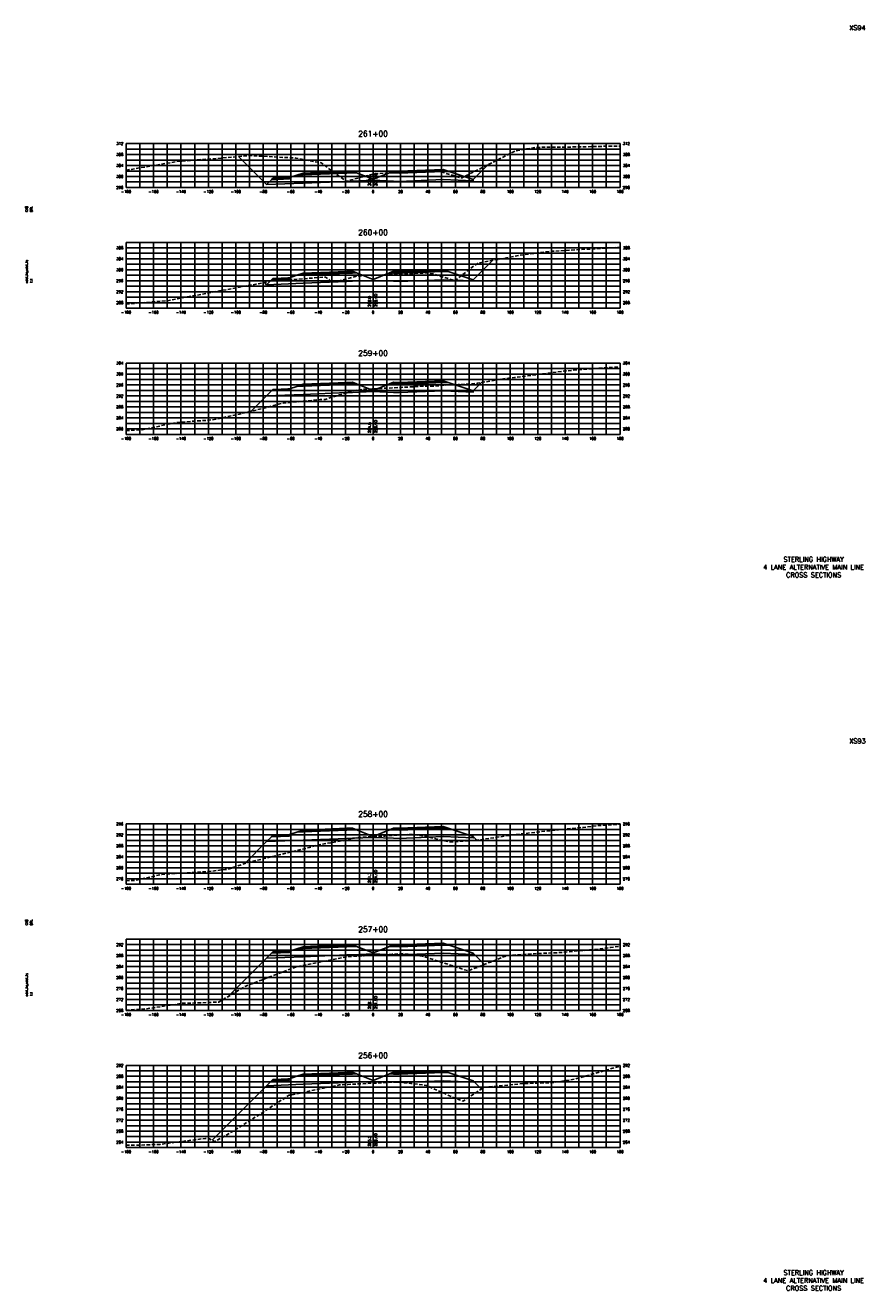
# Model space of a CAD drawing. Extents: x 37 to 9410, y 16 to 8218.
# Tile 51 of 110: x 3687 to 4298, y 6256 to 7178. Entities that reach past the tile are written whole.
import ezdxf
from ezdxf.enums import TextEntityAlignment as Align

# ---------------------------------------------------------------- set-up
doc = ezdxf.new("R2010")
doc.units = 0
doc.header["$LTSCALE"] = 20
doc.header["$MEASUREMENT"] = 0
doc.linetypes.add('HIDDEN_050%', pattern=[0.1875, 0.125, -0.0625])
for name, color, linetype in [('S-AT-TXT175', 6, 'Continuous'), ('S-AT-TXT80', 1, 'Continuous'), ('XDATUM', 3, 'Continuous'), ('XEG', 1, 'HIDDEN_050%'), ('XFG', 2, 'Continuous'), ('XGRID', 251, 'Continuous'), ('XGRIDT', 2, 'Continuous'), ('XREF-BORDER', 7, 'Continuous')]:
    doc.layers.add(name, color=color, linetype=linetype)
doc.styles.add('L100', font='simplex.shx', dxfattribs={"height": 2})
doc.styles.add('L175', font='ROMANSM.shx', dxfattribs={"height": 3.5})
doc.styles.add('L80', font='ROMANSM.shx', dxfattribs={"height": 1.6})

# ---------------------------------------------------------------- blocks, each defined once
blk = doc.blocks.new('03025_00_att1')
at = {"layer": 'S-AT-TXT175', "style": 'L175'}
for tag, p in [('NUM', (32.402, 20.822)), ('LINE1', (30.64, 1.444)), ('LINE2', (30.64, 1.161)), ('LINE3', (30.64, 0.877))]:
    blk.add_attdef(tag, text='', height=0.175, dxfattribs=at).set_placement(p, align=Align.CENTER)
at = {"layer": 'S-AT-TXT80', "style": 'L80'}
for tag, p in [('DESIGNED', (2.094, 14.201)), ('CHECKED', (2.265, 14.201)), ('DRAFTED', (2.436, 14.201)), ('PCTB', (2.094, 11.605)), ('PSCALE', (2.265, 11.605)), ('PVIEW', (2.436, 11.605))]:
    blk.add_attdef(tag, p, '', height=0.08, rotation=90, dxfattribs=at)

msp = doc.modelspace()

# ---------------------------------------------------------------- linework, layer by layer
at = {"layer": 'XDATUM', "flags": 128}
for points in [[(3841.97, 7082.55), (3862.41, 7062.11), (3889, 7063.17), (3921, 7064.45), (3925, 7064.61), (3940, 7065.21), (3955, 7064.61), (3959, 7064.45), (3991, 7065.73), (4013, 7064.85), (4013, 7065.74), (4023.92, 7076.66)], [(3860.82, 6990.7), (3862.41, 6989.11), (3889, 6990.17), (3921, 6991.45), (3925, 6991.61), (3940, 6992.21), (3955, 6991.61), (3959, 6991.45), (3991, 6992.73), (4013, 6991.85), (4013, 6992.74), (4027.08, 7006.82)], [(3851.13, 6896.83), (3862.41, 6908.11), (3889, 6909.17), (3921, 6910.45), (3925, 6910.61), (3940, 6911.21), (3955, 6910.61), (3959, 6910.45), (3991, 6911.73), (4013, 6910.85), (4013, 6911.74), (4018.98, 6917.72)], [(3846.28, 6566.98), (3862.41, 6583.11), (3889, 6584.17), (3921, 6585.45), (3925, 6585.61), (3940, 6586.21), (3955, 6585.61), (3959, 6585.45), (3991, 6586.73), (4013, 6585.85), (4013, 6586.74), (4015.55, 6584.19)], [(3834.63, 6470.33), (3862.41, 6498.11), (3889, 6499.17), (3921, 6500.45), (3925, 6500.61), (3940, 6501.21), (3955, 6500.61), (3959, 6500.45), (3991, 6501.73), (4013, 6500.85), (4013, 6501.74), (4021.19, 6493.55)], [(3822.7, 6365.4), (3862.41, 6405.11), (3889, 6406.17), (3921, 6407.45), (3925, 6407.61), (3940, 6408.21), (3955, 6407.61), (3959, 6407.45), (3991, 6408.73), (4013, 6407.85), (4013, 6408.74), (4019.03, 6402.71)]]:
    msp.add_lwpolyline(points, dxfattribs=at)
at = {"layer": 'XEG', "flags": 128}
for points in [[(3760, 7072.59), (3798.24, 7079.08), (3826.61, 7081.18), (3850.18, 7083.28), (3883.63, 7081.45), (3902.13, 7077.97), (3919.95, 7064.83), (3920.15, 7064.45), (3920.83, 7064.65), (3939.03, 7069.5), (3940, 7069.64), (3942.92, 7070.05), (3943.26, 7070.1), (3961.89, 7071.11), (3963.8, 7071.19), (3965.7, 7071.28), (3982.91, 7072.03), (3988.28, 7071.65), (3988.84, 7071.6), (3990.33, 7071.13), (4000.42, 7068.07), (4004.48, 7066.83), (4006.22, 7067.83), (4009.27, 7069.3), (4043.72, 7086.61), (4057.96, 7089.21), (4092.29, 7089.58), (4109.91, 7090.07), (4120, 7090.18)], [(3760, 6974.99), (3791.05, 6977.55), (3810.12, 6981.25), (3854.49, 6989.49), (3861.8, 6990.89), (3864.94, 6991.82), (3872.81, 6992.18), (3905.4, 6994.7), (3909.85, 6991.16), (3911.54, 6991.15), (3914.37, 6991.61), (3928.28, 6995.5), (3934.29, 6995.83), (3936.43, 6995.96), (3938.74, 6995.93), (3940, 6995.98), (3951.26, 6996.42), (3958.61, 6996.78), (3964.2, 6997.06), (3978.63, 6997.73), (3981.84, 6997.14), (3983.54, 6997.02), (3988.55, 6995.37), (3998.72, 6992.37), (3999.71, 6992.07), (4002.35, 6994.14), (4013.11, 7002.59), (4016.85, 7004.92), (4049.66, 7011.01), (4068.53, 7013.4), (4112.48, 7015.97), (4120, 7016.41)], [(3760, 6882.83), (3771.66, 6883.28), (3796.92, 6888.73), (3823.09, 6890.58), (3845.18, 6895.35), (3862.58, 6899.68), (3871.2, 6902.1), (3874.52, 6902.78), (3901.37, 6905.39), (3905.19, 6905.54), (3923.38, 6911.16), (3925.31, 6911.75), (3932.99, 6912.83), (3933.41, 6912.89), (3934.98, 6912.96), (3940, 6913.22), (3953.85, 6913.91), (3960.65, 6914.23), (3975.44, 6915.1), (3983.09, 6915.1), (3995.41, 6916.1), (3998.61, 6916.02), (4001.96, 6916.25), (4015.62, 6917.18), (4016.2, 6917.21), (4031.73, 6920.08), (4040.67, 6921.18), (4043.04, 6921.46), (4080.26, 6926.21), (4094.07, 6927.51), (4120, 6929.2)], [(3760, 6554.57), (3766.72, 6554.88), (3785.97, 6559.15), (3819.17, 6561.2), (3832.1, 6562.73), (3834.12, 6562.86), (3848.78, 6567.83), (3893.56, 6578.81), (3898.99, 6580.6), (3917.76, 6583.74), (3928.48, 6586.07), (3937.42, 6586.53), (3940, 6586.67), (3948.55, 6587.11), (3958.78, 6587.79), (3968.06, 6588.35), (3974.36, 6587.52), (3978.97, 6586.98), (3986.74, 6584.83), (3996.06, 6582.85), (4016.99, 6584.29), (4041.93, 6587.96), (4065.54, 6590.72), (4093.12, 6593.49), (4102.89, 6594.74), (4120, 6595.79)], [(3760, 6460.13), (3774.96, 6461.23), (3801.36, 6465.3), (3812.92, 6465.49), (3827.61, 6466.17), (3847.27, 6477.84), (3883.42, 6491.59), (3899.79, 6494.93), (3922.38, 6499.35), (3933.53, 6499.87), (3940, 6500.16), (3942.27, 6500.26), (3953.97, 6500.97), (3961.9, 6501.51), (3967.37, 6500.67), (3975.96, 6499.63), (4006.72, 6489.72), (4009.44, 6488.92), (4009.86, 6489.1), (4037.95, 6500.14), (4056.17, 6501.35), (4075.52, 6502.15), (4107.13, 6505.03), (4113.09, 6505.95), (4120, 6506.78)], [(3760, 6361.74), (3767.08, 6361.71), (3784.52, 6362.4), (3817.82, 6366.74), (3820.78, 6366.43), (3824.55, 6364.41), (3824.99, 6364.56), (3825.16, 6364.62), (3838.11, 6372.11), (3860.45, 6386.21), (3878.78, 6398.22), (3887.39, 6399.9), (3915.54, 6405.76), (3921.72, 6406.06), (3935.45, 6406.74), (3940, 6406.98), (3943.42, 6407.16), (3955.7, 6407.84), (3956.87, 6407.82), (3967.58, 6406.79), (3972.28, 6406.33), (3979.23, 6405.2), (4000.33, 6395.79), (4005.39, 6393.97), (4006.32, 6394.36), (4020.79, 6403.87), (4049.09, 6406.65), (4071.53, 6407.38), (4086.89, 6409.89), (4120, 6419.38)]]:
    msp.add_lwpolyline(points, dxfattribs=at)
at = {"layer": 'XFG', "flags": 128}
for points in [[(3862.41, 7062.11), (3862.41, 7062.11), (3841.97, 7082.55)], [(4013, 7065.74), (4013, 7065.74), (4023.92, 7076.66)], [(3940, 7065.95), (3928.05, 7070.74), (3925, 7070.61), (3921, 7070.45), (3889, 7069.17), (3884.43, 7068.99), (3879, 7067.18), (3879, 7066.18), (3865.96, 7065.66), (3862.41, 7062.11), (3889, 7063.17), (3921, 7064.45), (3925, 7064.61), (3940, 7065.21), (3940, 7065.95)], [(3879, 7067.18), (3878, 7067.14), (3878, 7066.8), (3868, 7066.4), (3868, 7066.74), (3867, 7066.7), (3865.96, 7065.66), (3879, 7066.18), (3879, 7067.18)], [(3878, 7067.14), (3868, 7066.74), (3868, 7066.4), (3878, 7066.8), (3878, 7067.14)], [(3925, 7070.95), (3921, 7070.79), (3889, 7069.51), (3889, 7070.51), (3884.43, 7068.99), (3889, 7069.17), (3921, 7070.45), (3925, 7070.61), (3928.05, 7070.74), (3925, 7071.95), (3925, 7070.95)], [(3925, 7071.95), (3921, 7071.79), (3889, 7070.51), (3889, 7070.17), (3921, 7071.45), (3925, 7071.61), (3925, 7071.95)], [(3925, 7071.61), (3921, 7071.45), (3889, 7070.17), (3889, 7069.51), (3921, 7070.79), (3925, 7070.95), (3925, 7071.61)], [(3940, 7065.95), (3951.95, 7070.74), (3955, 7070.61), (3959, 7070.45), (3991, 7071.73), (3995.57, 7071.55), (4013, 7065.74), (4013, 7064.85), (3991, 7065.73), (3959, 7064.45), (3955, 7064.61), (3940, 7065.21)], [(3955, 7071.95), (3951.95, 7070.74), (3955, 7070.61), (3959, 7070.45), (3991, 7071.73), (3995.57, 7071.55), (3991, 7073.07), (3991, 7072.07), (3959, 7070.79), (3955, 7070.95), (3955, 7071.95)], [(3955, 7071.95), (3955, 7071.61), (3959, 7071.45), (3991, 7072.73), (3991, 7073.07), (3959, 7071.79), (3955, 7071.95)], [(3955, 7071.61), (3955, 7070.95), (3959, 7070.79), (3991, 7072.07), (3991, 7072.73), (3959, 7071.45), (3955, 7071.61)], [(4013, 6992.74), (4013, 6992.74), (4027.08, 7006.82)], [(3940, 6992.95), (3928.05, 6997.74), (3925, 6997.61), (3921, 6997.45), (3889, 6996.17), (3884.43, 6995.99), (3879, 6994.18), (3879, 6993.18), (3865.96, 6992.66), (3862.41, 6989.11), (3889, 6990.17), (3921, 6991.45), (3925, 6991.61), (3940, 6992.21), (3940, 6992.95)], [(3879, 6994.18), (3878, 6994.14), (3878, 6993.8), (3868, 6993.4), (3868, 6993.74), (3867, 6993.7), (3865.96, 6992.66), (3879, 6993.18), (3879, 6994.18)], [(3878, 6994.14), (3868, 6993.74), (3868, 6993.4), (3878, 6993.8), (3878, 6994.14)], [(3925, 6997.95), (3921, 6997.79), (3889, 6996.51), (3889, 6997.51), (3884.43, 6995.99), (3889, 6996.17), (3921, 6997.45), (3925, 6997.61), (3928.05, 6997.74), (3925, 6998.95), (3925, 6997.95)], [(3925, 6998.95), (3921, 6998.79), (3889, 6997.51), (3889, 6997.17), (3921, 6998.45), (3925, 6998.61), (3925, 6998.95)], [(3925, 6998.61), (3921, 6998.45), (3889, 6997.17), (3889, 6996.51), (3921, 6997.79), (3925, 6997.95), (3925, 6998.61)], [(3940, 6992.95), (3951.95, 6997.74), (3955, 6997.61), (3959, 6997.45), (3991, 6998.73), (3995.57, 6998.55), (4013, 6992.74), (4013, 6991.85), (3991, 6992.73), (3959, 6991.45), (3955, 6991.61), (3940, 6992.21)], [(3955, 6998.95), (3951.95, 6997.74), (3955, 6997.61), (3959, 6997.45), (3991, 6998.73), (3995.57, 6998.55), (3991, 7000.07), (3991, 6999.07), (3959, 6997.79), (3955, 6997.95), (3955, 6998.95)], [(3955, 6998.95), (3955, 6998.61), (3959, 6998.45), (3991, 6999.73), (3991, 7000.07), (3959, 6998.79), (3955, 6998.95)], [(3955, 6998.61), (3955, 6997.95), (3959, 6997.79), (3991, 6999.07), (3991, 6999.73), (3959, 6998.45), (3955, 6998.61)], [(3862.41, 6989.11), (3862.41, 6989.11), (3860.82, 6990.7)], [(3955, 6917.95), (3951.95, 6916.74), (3955, 6916.61), (3959, 6916.45), (3991, 6917.73), (3995.57, 6917.55), (3991, 6919.07), (3991, 6918.07), (3959, 6916.79), (3955, 6916.95), (3955, 6917.95)], [(3955, 6917.95), (3955, 6917.61), (3959, 6917.45), (3991, 6918.73), (3991, 6919.07), (3959, 6917.79), (3955, 6917.95)], [(3940, 6911.95), (3928.05, 6916.74), (3925, 6916.61), (3921, 6916.45), (3889, 6915.17), (3884.43, 6914.99), (3879, 6913.18), (3879, 6912.18), (3865.96, 6911.66), (3862.41, 6908.11), (3889, 6909.17), (3921, 6910.45), (3925, 6910.61), (3940, 6911.21), (3940, 6911.95)], [(3879, 6913.18), (3878, 6913.14), (3878, 6912.8), (3868, 6912.4), (3868, 6912.74), (3867, 6912.7), (3865.96, 6911.66), (3879, 6912.18), (3879, 6913.18)], [(3878, 6913.14), (3868, 6912.74), (3868, 6912.4), (3878, 6912.8), (3878, 6913.14)], [(3925, 6916.95), (3921, 6916.79), (3889, 6915.51), (3889, 6916.51), (3884.43, 6914.99), (3889, 6915.17), (3921, 6916.45), (3925, 6916.61), (3928.05, 6916.74), (3925, 6917.95), (3925, 6916.95)], [(3925, 6917.95), (3921, 6917.79), (3889, 6916.51), (3889, 6916.17), (3921, 6917.45), (3925, 6917.61), (3925, 6917.95)], [(3925, 6917.61), (3921, 6917.45), (3889, 6916.17), (3889, 6915.51), (3921, 6916.79), (3925, 6916.95), (3925, 6917.61)], [(3940, 6911.95), (3951.95, 6916.74), (3955, 6916.61), (3959, 6916.45), (3991, 6917.73), (3995.57, 6917.55), (4013, 6911.74), (4013, 6910.85), (3991, 6911.73), (3959, 6910.45), (3955, 6910.61), (3940, 6911.21)], [(3955, 6917.61), (3955, 6916.95), (3959, 6916.79), (3991, 6918.07), (3991, 6918.73), (3959, 6917.45), (3955, 6917.61)], [(4013, 6911.74), (4013, 6911.74), (4018.98, 6917.72)], [(3862.41, 6908.11), (3862.41, 6908.11), (3851.13, 6896.83)], [(3940, 6586.95), (3928.05, 6591.74), (3925, 6591.61), (3921, 6591.45), (3889, 6590.17), (3884.43, 6589.99), (3879, 6588.18), (3879, 6587.18), (3865.96, 6586.66), (3862.41, 6583.11), (3889, 6584.17), (3921, 6585.45), (3925, 6585.61), (3940, 6586.21), (3940, 6586.95)], [(3879, 6588.18), (3878, 6588.14), (3878, 6587.8), (3868, 6587.4), (3868, 6587.74), (3867, 6587.7), (3865.96, 6586.66), (3879, 6587.18), (3879, 6588.18)], [(3878, 6588.14), (3868, 6587.74), (3868, 6587.4), (3878, 6587.8), (3878, 6588.14)], [(3925, 6591.95), (3921, 6591.79), (3889, 6590.51), (3889, 6591.51), (3884.43, 6589.99), (3889, 6590.17), (3921, 6591.45), (3925, 6591.61), (3928.05, 6591.74), (3925, 6592.95), (3925, 6591.95)], [(3925, 6592.95), (3921, 6592.79), (3889, 6591.51), (3889, 6591.17), (3921, 6592.45), (3925, 6592.61), (3925, 6592.95)], [(3925, 6592.61), (3921, 6592.45), (3889, 6591.17), (3889, 6590.51), (3921, 6591.79), (3925, 6591.95), (3925, 6592.61)], [(3940, 6586.95), (3951.95, 6591.74), (3955, 6591.61), (3959, 6591.45), (3991, 6592.73), (3995.57, 6592.55), (4013, 6586.74), (4013, 6585.85), (3991, 6586.73), (3959, 6585.45), (3955, 6585.61), (3940, 6586.21)], [(3955, 6592.95), (3951.95, 6591.74), (3955, 6591.61), (3959, 6591.45), (3991, 6592.73), (3995.57, 6592.55), (3991, 6594.07), (3991, 6593.07), (3959, 6591.79), (3955, 6591.95), (3955, 6592.95)], [(3955, 6592.95), (3955, 6592.61), (3959, 6592.45), (3991, 6593.73), (3991, 6594.07), (3959, 6592.79), (3955, 6592.95)], [(3955, 6592.61), (3955, 6591.95), (3959, 6591.79), (3991, 6593.07), (3991, 6593.73), (3959, 6592.45), (3955, 6592.61)], [(3862.41, 6583.11), (3862.41, 6583.11), (3846.28, 6566.98)], [(4013, 6586.74), (4013, 6586.74), (4015.55, 6584.19)], [(3940, 6501.95), (3928.05, 6506.74), (3925, 6506.61), (3921, 6506.45), (3889, 6505.17), (3884.43, 6504.99), (3879, 6503.18), (3879, 6502.18), (3865.96, 6501.66), (3862.41, 6498.11), (3889, 6499.17), (3921, 6500.45), (3925, 6500.61), (3940, 6501.21), (3940, 6501.95)], [(3925, 6506.95), (3921, 6506.79), (3889, 6505.51), (3889, 6506.51), (3884.43, 6504.99), (3889, 6505.17), (3921, 6506.45), (3925, 6506.61), (3928.05, 6506.74), (3925, 6507.95), (3925, 6506.95)], [(3925, 6507.95), (3921, 6507.79), (3889, 6506.51), (3889, 6506.17), (3921, 6507.45), (3925, 6507.61), (3925, 6507.95)], [(3925, 6507.61), (3921, 6507.45), (3889, 6506.17), (3889, 6505.51), (3921, 6506.79), (3925, 6506.95), (3925, 6507.61)], [(3940, 6501.95), (3951.95, 6506.74), (3955, 6506.61), (3959, 6506.45), (3991, 6507.73), (3995.57, 6507.55), (4013, 6501.74), (4013, 6500.85), (3991, 6501.73), (3959, 6500.45), (3955, 6500.61), (3940, 6501.21)], [(3955, 6507.95), (3951.95, 6506.74), (3955, 6506.61), (3959, 6506.45), (3991, 6507.73), (3995.57, 6507.55), (3991, 6509.07), (3991, 6508.07), (3959, 6506.79), (3955, 6506.95), (3955, 6507.95)], [(3955, 6507.95), (3955, 6507.61), (3959, 6507.45), (3991, 6508.73), (3991, 6509.07), (3959, 6507.79), (3955, 6507.95)], [(3955, 6507.61), (3955, 6506.95), (3959, 6506.79), (3991, 6508.07), (3991, 6508.73), (3959, 6507.45), (3955, 6507.61)], [(3862.41, 6498.11), (3862.41, 6498.11), (3834.63, 6470.33)], [(3879, 6503.18), (3878, 6503.14), (3878, 6502.8), (3868, 6502.4), (3868, 6502.74), (3867, 6502.7), (3865.96, 6501.66), (3879, 6502.18), (3879, 6503.18)], [(3878, 6503.14), (3868, 6502.74), (3868, 6502.4), (3878, 6502.8), (3878, 6503.14)], [(4013, 6501.74), (4013, 6501.74), (4021.19, 6493.55)], [(3940, 6408.95), (3928.05, 6413.74), (3925, 6413.61), (3921, 6413.45), (3889, 6412.17), (3884.43, 6411.99), (3879, 6410.18), (3879, 6409.18), (3865.96, 6408.66), (3862.41, 6405.11), (3889, 6406.17), (3921, 6407.45), (3925, 6407.61), (3940, 6408.21), (3940, 6408.95)], [(3925, 6413.95), (3921, 6413.79), (3889, 6412.51), (3889, 6413.51), (3884.43, 6411.99), (3889, 6412.17), (3921, 6413.45), (3925, 6413.61), (3928.05, 6413.74), (3925, 6414.95), (3925, 6413.95)], [(3925, 6414.95), (3921, 6414.79), (3889, 6413.51), (3889, 6413.17), (3921, 6414.45), (3925, 6414.61), (3925, 6414.95)], [(3925, 6414.61), (3921, 6414.45), (3889, 6413.17), (3889, 6412.51), (3921, 6413.79), (3925, 6413.95), (3925, 6414.61)], [(3940, 6408.95), (3951.95, 6413.74), (3955, 6413.61), (3959, 6413.45), (3991, 6414.73), (3995.57, 6414.55), (4013, 6408.74), (4013, 6407.85), (3991, 6408.73), (3959, 6407.45), (3955, 6407.61), (3940, 6408.21)], [(3955, 6414.95), (3951.95, 6413.74), (3955, 6413.61), (3959, 6413.45), (3991, 6414.73), (3995.57, 6414.55), (3991, 6416.07), (3991, 6415.07), (3959, 6413.79), (3955, 6413.95), (3955, 6414.95)], [(3955, 6414.95), (3955, 6414.61), (3959, 6414.45), (3991, 6415.73), (3991, 6416.07), (3959, 6414.79), (3955, 6414.95)], [(3955, 6414.61), (3955, 6413.95), (3959, 6413.79), (3991, 6415.07), (3991, 6415.73), (3959, 6414.45), (3955, 6414.61)], [(3862.41, 6405.11), (3862.41, 6405.11), (3822.7, 6365.4)], [(3879, 6410.18), (3878, 6410.14), (3878, 6409.8), (3868, 6409.4), (3868, 6409.74), (3867, 6409.7), (3865.96, 6408.66), (3879, 6409.18), (3879, 6410.18)], [(3878, 6410.14), (3868, 6409.74), (3868, 6409.4), (3878, 6409.8), (3878, 6410.14)], [(4013, 6408.74), (4013, 6408.74), (4019.03, 6402.71)]]:
    msp.add_lwpolyline(points, dxfattribs=at)
at = {"layer": 'XGRID'}
for p, q in [((3760, 7060), (3760, 7092)), ((3760, 7092), (4120, 7092)), ((3760, 7088), (4120, 7088)), ((3770, 7060), (3770, 7092)), ((3780, 7060), (3780, 7092)), ((3790, 7060), (3790, 7092)), ((3800, 7060), (3800, 7092)), ((3810, 7060), (3810, 7092)), ((3820, 7060), (3820, 7092)), ((3830, 7060), (3830, 7092)), ((3840, 7060), (3840, 7092)), ((3850, 7060), (3850, 7092)), ((3860, 7060), (3860, 7092)), ((3870, 7060), (3870, 7092)), ((3880, 7060), (3880, 7092)), ((3890, 7060), (3890, 7092)), ((3900, 7060), (3900, 7092)), ((3910, 7060), (3910, 7092)), ((3920, 7060), (3920, 7092)), ((3930, 7060), (3930, 7092)), ((3940, 7060), (3940, 7092)), ((3950, 7060), (3950, 7092)), ((3960, 7060), (3960, 7092)), ((3970, 7060), (3970, 7092)), ((3980, 7060), (3980, 7092)), ((3990, 7060), (3990, 7092)), ((4000, 7060), (4000, 7092)), ((4010, 7060), (4010, 7092)), ((4020, 7060), (4020, 7092)), ((4030, 7060), (4030, 7092)), ((4040, 7060), (4040, 7092)), ((4050, 7060), (4050, 7092)), ((4060, 7060), (4060, 7092)), ((4070, 7060), (4070, 7092)), ((4080, 7060), (4080, 7092)), ((4090, 7060), (4090, 7092)), ((4100, 7060), (4100, 7092)), ((4110, 7060), (4110, 7092)), ((4120, 7060), (4120, 7092)), ((3760, 7084), (4120, 7084)), ((3760, 7080), (4120, 7080)), ((3760, 7076), (4120, 7076)), ((3760, 7072), (4120, 7072)), ((3760, 7068), (4120, 7068)), ((3760, 7064), (4120, 7064)), ((3760, 7060), (4120, 7060)), ((3760, 6972), (3760, 7020)), ((3760, 7020), (4120, 7020)), ((3760, 7016), (4120, 7016)), ((3760, 7012), (4120, 7012)), ((3770, 6972), (3770, 7020)), ((3780, 6972), (3780, 7020)), ((3790, 6972), (3790, 7020)), ((3800, 6972), (3800, 7020)), ((3810, 6972), (3810, 7020)), ((3820, 6972), (3820, 7020)), ((3830, 6972), (3830, 7020)), ((3840, 6972), (3840, 7020)), ((3850, 6972), (3850, 7020)), ((3860, 6972), (3860, 7020)), ((3870, 6972), (3870, 7020)), ((3880, 6972), (3880, 7020)), ((3890, 6972), (3890, 7020)), ((3900, 6972), (3900, 7020)), ((3910, 6972), (3910, 7020)), ((3920, 6972), (3920, 7020)), ((3930, 6972), (3930, 7020)), ((3940, 6972), (3940, 7020)), ((3950, 6972), (3950, 7020)), ((3960, 6972), (3960, 7020)), ((3970, 6972), (3970, 7020)), ((3980, 6972), (3980, 7020)), ((3990, 6972), (3990, 7020)), ((4000, 6972), (4000, 7020)), ((4010, 6972), (4010, 7020)), ((4020, 6972), (4020, 7020)), ((4030, 6972), (4030, 7020)), ((4040, 6972), (4040, 7020)), ((4050, 6972), (4050, 7020)), ((4060, 6972), (4060, 7020)), ((4070, 6972), (4070, 7020)), ((4080, 6972), (4080, 7020)), ((4090, 6972), (4090, 7020)), ((4100, 6972), (4100, 7020)), ((4110, 6972), (4110, 7020)), ((4120, 6972), (4120, 7020)), ((3760, 7008), (4120, 7008)), ((3760, 7004), (4120, 7004)), ((3760, 7000), (4120, 7000)), ((3760, 6996), (4120, 6996)), ((3760, 6992), (4120, 6992)), ((3760, 6988), (4120, 6988)), ((3760, 6984), (4120, 6984)), ((3760, 6980), (4120, 6980)), ((3760, 6976), (4120, 6976)), ((3760, 6972), (4120, 6972)), ((3760, 6880), (3760, 6932)), ((3760, 6932), (4120, 6932)), ((3770, 6880), (3770, 6932)), ((3780, 6880), (3780, 6932)), ((3790, 6880), (3790, 6932)), ((3800, 6880), (3800, 6932)), ((3810, 6880), (3810, 6932)), ((3820, 6880), (3820, 6932)), ((3830, 6880), (3830, 6932)), ((3840, 6880), (3840, 6932)), ((3850, 6880), (3850, 6932)), ((3860, 6880), (3860, 6932)), ((3870, 6880), (3870, 6932)), ((3880, 6880), (3880, 6932)), ((3890, 6880), (3890, 6932)), ((3900, 6880), (3900, 6932)), ((3910, 6880), (3910, 6932)), ((3920, 6880), (3920, 6932)), ((3930, 6880), (3930, 6932)), ((3940, 6880), (3940, 6932)), ((3950, 6880), (3950, 6932)), ((3960, 6880), (3960, 6932)), ((3970, 6880), (3970, 6932)), ((3980, 6880), (3980, 6932)), ((3990, 6880), (3990, 6932)), ((4000, 6880), (4000, 6932)), ((4010, 6880), (4010, 6932)), ((4020, 6880), (4020, 6932)), ((4030, 6880), (4030, 6932)), ((4040, 6880), (4040, 6932)), ((4050, 6880), (4050, 6932)), ((4060, 6880), (4060, 6932)), ((4070, 6880), (4070, 6932)), ((4080, 6880), (4080, 6932)), ((4090, 6880), (4090, 6932)), ((4100, 6880), (4100, 6932)), ((4110, 6880), (4110, 6932)), ((4120, 6880), (4120, 6932)), ((3760, 6928), (4120, 6928)), ((3760, 6924), (4120, 6924)), ((3760, 6920), (4120, 6920)), ((3760, 6916), (4120, 6916)), ((3760, 6912), (4120, 6912)), ((3760, 6908), (4120, 6908)), ((3760, 6904), (4120, 6904)), ((3760, 6900), (4120, 6900)), ((3760, 6896), (4120, 6896)), ((3760, 6892), (4120, 6892)), ((3760, 6888), (4120, 6888)), ((3760, 6884), (4120, 6884)), ((3760, 6880), (4120, 6880)), ((3760, 6552), (3760, 6596)), ((3760, 6596), (4120, 6596)), ((3770, 6552), (3770, 6596)), ((3780, 6552), (3780, 6596)), ((3790, 6552), (3790, 6596)), ((3800, 6552), (3800, 6596)), ((3810, 6552), (3810, 6596)), ((3820, 6552), (3820, 6596)), ((3830, 6552), (3830, 6596)), ((3840, 6552), (3840, 6596)), ((3850, 6552), (3850, 6596)), ((3860, 6552), (3860, 6596)), ((3870, 6552), (3870, 6596)), ((3880, 6552), (3880, 6596)), ((3890, 6552), (3890, 6596)), ((3900, 6552), (3900, 6596)), ((3910, 6552), (3910, 6596)), ((3920, 6552), (3920, 6596)), ((3930, 6552), (3930, 6596)), ((3940, 6552), (3940, 6596)), ((3950, 6552), (3950, 6596)), ((3960, 6552), (3960, 6596)), ((3970, 6552), (3970, 6596)), ((3980, 6552), (3980, 6596)), ((3990, 6552), (3990, 6596)), ((4000, 6552), (4000, 6596)), ((4010, 6552), (4010, 6596)), ((4020, 6552), (4020, 6596)), ((4030, 6552), (4030, 6596)), ((4040, 6552), (4040, 6596)), ((4050, 6552), (4050, 6596)), ((4060, 6552), (4060, 6596)), ((4070, 6552), (4070, 6596)), ((4080, 6552), (4080, 6596)), ((4090, 6552), (4090, 6596)), ((4100, 6552), (4100, 6596)), ((4110, 6552), (4110, 6596)), ((4120, 6552), (4120, 6596)), ((3760, 6592), (4120, 6592)), ((3760, 6588), (4120, 6588)), ((3760, 6584), (4120, 6584)), ((3760, 6580), (4120, 6580)), ((3760, 6576), (4120, 6576)), ((3760, 6572), (4120, 6572)), ((3760, 6568), (4120, 6568)), ((3760, 6564), (4120, 6564)), ((3760, 6560), (4120, 6560)), ((3760, 6556), (4120, 6556)), ((3760, 6552), (4120, 6552)), ((3760, 6460), (3760, 6512)), ((3760, 6512), (4120, 6512)), ((3760, 6508), (4120, 6508)), ((3760, 6504), (4120, 6504)), ((3770, 6460), (3770, 6512)), ((3780, 6460), (3780, 6512)), ((3790, 6460), (3790, 6512)), ((3800, 6460), (3800, 6512)), ((3810, 6460), (3810, 6512)), ((3820, 6460), (3820, 6512)), ((3830, 6460), (3830, 6512)), ((3840, 6460), (3840, 6512)), ((3850, 6460), (3850, 6512)), ((3860, 6460), (3860, 6512)), ((3870, 6460), (3870, 6512)), ((3880, 6460), (3880, 6512)), ((3890, 6460), (3890, 6512)), ((3900, 6460), (3900, 6512)), ((3910, 6460), (3910, 6512)), ((3920, 6460), (3920, 6512)), ((3930, 6460), (3930, 6512)), ((3940, 6460), (3940, 6512)), ((3950, 6460), (3950, 6512)), ((3960, 6460), (3960, 6512)), ((3970, 6460), (3970, 6512)), ((3980, 6460), (3980, 6512)), ((3990, 6460), (3990, 6512)), ((4000, 6460), (4000, 6512)), ((4010, 6460), (4010, 6512)), ((4020, 6460), (4020, 6512)), ((4030, 6460), (4030, 6512)), ((4040, 6460), (4040, 6512)), ((4050, 6460), (4050, 6512)), ((4060, 6460), (4060, 6512)), ((4070, 6460), (4070, 6512)), ((4080, 6460), (4080, 6512)), ((4090, 6460), (4090, 6512)), ((4100, 6460), (4100, 6512)), ((4110, 6460), (4110, 6512)), ((4120, 6460), (4120, 6512)), ((3760, 6500), (4120, 6500)), ((3760, 6496), (4120, 6496)), ((3760, 6492), (4120, 6492)), ((3760, 6488), (4120, 6488)), ((3760, 6484), (4120, 6484)), ((3760, 6480), (4120, 6480)), ((3760, 6476), (4120, 6476)), ((3760, 6472), (4120, 6472)), ((3760, 6468), (4120, 6468)), ((3760, 6464), (4120, 6464)), ((3760, 6460), (4120, 6460)), ((3760, 6360), (3760, 6420)), ((3760, 6420), (4120, 6420)), ((3760, 6416), (4120, 6416)), ((3760, 6412), (4120, 6412)), ((3770, 6360), (3770, 6420)), ((3780, 6360), (3780, 6420)), ((3790, 6360), (3790, 6420)), ((3800, 6360), (3800, 6420)), ((3810, 6360), (3810, 6420)), ((3820, 6360), (3820, 6420)), ((3830, 6360), (3830, 6420)), ((3840, 6360), (3840, 6420)), ((3850, 6360), (3850, 6420)), ((3860, 6360), (3860, 6420)), ((3870, 6360), (3870, 6420)), ((3880, 6360), (3880, 6420)), ((3890, 6360), (3890, 6420)), ((3900, 6360), (3900, 6420)), ((3910, 6360), (3910, 6420)), ((3920, 6360), (3920, 6420)), ((3930, 6360), (3930, 6420)), ((3940, 6360), (3940, 6420)), ((3950, 6360), (3950, 6420)), ((3960, 6360), (3960, 6420)), ((3970, 6360), (3970, 6420)), ((3980, 6360), (3980, 6420)), ((3990, 6360), (3990, 6420)), ((4000, 6360), (4000, 6420)), ((4010, 6360), (4010, 6420)), ((4020, 6360), (4020, 6420)), ((4030, 6360), (4030, 6420)), ((4040, 6360), (4040, 6420)), ((4050, 6360), (4050, 6420)), ((4060, 6360), (4060, 6420)), ((4070, 6360), (4070, 6420)), ((4080, 6360), (4080, 6420)), ((4090, 6360), (4090, 6420)), ((4100, 6360), (4100, 6420)), ((4110, 6360), (4110, 6420)), ((4120, 6360), (4120, 6420)), ((3760, 6408), (4120, 6408)), ((3760, 6404), (4120, 6404)), ((3760, 6400), (4120, 6400)), ((3760, 6396), (4120, 6396)), ((3760, 6392), (4120, 6392)), ((3760, 6388), (4120, 6388)), ((3760, 6384), (4120, 6384)), ((3760, 6380), (4120, 6380)), ((3760, 6376), (4120, 6376)), ((3760, 6372), (4120, 6372)), ((3760, 6368), (4120, 6368)), ((3760, 6364), (4120, 6364)), ((3760, 6360), (4120, 6360))]:
    msp.add_line(p, q, dxfattribs=at)

# ---------------------------------------------------------------- block references
at = {"layer": 'XREF-BORDER'}
ref = msp.add_blockref('03025_00_att1', (3646.45, 6758.23), dxfattribs=dict(at, xscale=20, yscale=20, zscale=20))
ref.add_attrib('LINE1', 'STERLING HIGHWAY', dxfattribs={"layer": 'S-AT-TXT175', "height": 3.5, "style": 'L175'}).set_placement((4261.07, 6787.1), align=Align.CENTER)
ref.add_attrib('LINE2', '4 LANE ALTERNATIVE MAIN LINE', dxfattribs={"layer": 'S-AT-TXT175', "height": 3.5, "style": 'L175'}).set_placement((4261.07, 6781.44), align=Align.CENTER)
ref.add_attrib('LINE3', 'CROSS SECTIONS', dxfattribs={"layer": 'S-AT-TXT175', "height": 3.5, "style": 'L175'}).set_placement((4261.07, 6775.77), align=Align.CENTER)
ref.add_attrib('NUM', 'XS94', dxfattribs={"layer": 'S-AT-TXT175', "height": 3.5, "style": 'L175'}).set_placement((4293, 7174.66), align=Align.CENTER)
ref.add_attrib('DESIGNED', 'CAB', (3688.34, 7042.25), dxfattribs={"layer": 'S-AT-TXT80', "height": 1.6, "rotation": 90, "style": 'L80'})
ref.add_attrib('CHECKED', 'DRL', (3691.75, 7042.25), dxfattribs={"layer": 'S-AT-TXT80', "height": 1.6, "rotation": 90, "style": 'L80'})
ref.add_attrib('PCTB', 'adot_hs,adot_fs', (3688.34, 6990.32), dxfattribs={"layer": 'S-AT-TXT80', "height": 1.6, "rotation": 90, "style": 'L80'})
ref.add_attrib('PSCALE', '1:1', (3691.75, 6990.32), dxfattribs={"layer": 'S-AT-TXT80', "height": 1.6, "rotation": 90, "style": 'L80'})
ref = msp.add_blockref('03025_00_att1', (3646.45, 6238.23), dxfattribs=dict(at, xscale=20, yscale=20, zscale=20))
ref.add_attrib('LINE1', 'STERLING HIGHWAY', dxfattribs={"layer": 'S-AT-TXT175', "height": 3.5, "style": 'L175'}).set_placement((4261.07, 6267.1), align=Align.CENTER)
ref.add_attrib('LINE2', '4 LANE ALTERNATIVE MAIN LINE', dxfattribs={"layer": 'S-AT-TXT175', "height": 3.5, "style": 'L175'}).set_placement((4261.07, 6261.44), align=Align.CENTER)
ref.add_attrib('LINE3', 'CROSS SECTIONS', dxfattribs={"layer": 'S-AT-TXT175', "height": 3.5, "style": 'L175'}).set_placement((4261.07, 6255.77), align=Align.CENTER)
ref.add_attrib('NUM', 'XS93', dxfattribs={"layer": 'S-AT-TXT175', "height": 3.5, "style": 'L175'}).set_placement((4293, 6654.66), align=Align.CENTER)
ref.add_attrib('DESIGNED', 'CAB', (3688.34, 6522.25), dxfattribs={"layer": 'S-AT-TXT80', "height": 1.6, "rotation": 90, "style": 'L80'})
ref.add_attrib('CHECKED', 'DRL', (3691.75, 6522.25), dxfattribs={"layer": 'S-AT-TXT80', "height": 1.6, "rotation": 90, "style": 'L80'})
ref.add_attrib('PCTB', 'adot_hs,adot_fs', (3688.34, 6470.32), dxfattribs={"layer": 'S-AT-TXT80', "height": 1.6, "rotation": 90, "style": 'L80'})
ref.add_attrib('PSCALE', '1:1', (3691.75, 6470.32), dxfattribs={"layer": 'S-AT-TXT80', "height": 1.6, "rotation": 90, "style": 'L80'})

# ---------------------------------------------------------------- texts
at = {"layer": 'XGRIDT', "style": 'L100'}
for s, p in [('261+00', (3940, 7096)), ('260+00', (3940, 7024)), ('259+00', (3940, 6936)), ('258+00', (3940, 6600)), ('257+00', (3940, 6516)), ('256+00', (3940, 6424))]:
    msp.add_text(s, height=4, dxfattribs=at).set_placement(p, align=Align.BOTTOM_CENTER)
for s, p in [('312', (3758, 7092)), ('308', (3758, 7084)), ('304', (3758, 7076)), ('300', (3758, 7068)), ('296', (3758, 7060)), ('308', (3758, 7016)), ('304', (3758, 7008)), ('300', (3758, 7000)), ('296', (3758, 6992)), ('292', (3758, 6984)), ('288', (3758, 6976)), ('304', (3758, 6932)), ('300', (3758, 6924)), ('296', (3758, 6916)), ('292', (3758, 6908)), ('288', (3758, 6900)), ('284', (3758, 6892)), ('280', (3758, 6884)), ('296', (3758, 6596)), ('292', (3758, 6588)), ('288', (3758, 6580)), ('284', (3758, 6572)), ('280', (3758, 6564)), ('276', (3758, 6556)), ('292', (3758, 6508)), ('288', (3758, 6500)), ('284', (3758, 6492)), ('280', (3758, 6484)), ('276', (3758, 6476)), ('272', (3758, 6468)), ('268', (3758, 6460)), ('292', (3758, 6420)), ('288', (3758, 6412)), ('284', (3758, 6404)), ('280', (3758, 6396)), ('276', (3758, 6388)), ('272', (3758, 6380)), ('268', (3758, 6372)), ('264', (3758, 6364))]:
    msp.add_text(s, height=2, dxfattribs=at).set_placement(p, align=Align.MIDDLE_RIGHT)
for s, p in [('312', (4122, 7092)), ('308', (4122, 7084)), ('304', (4122, 7076)), ('300', (4122, 7068)), ('296', (4122, 7060)), ('308', (4122, 7016)), ('304', (4122, 7008)), ('300', (4122, 7000)), ('296', (4122, 6992)), ('292', (4122, 6984)), ('288', (4122, 6976)), ('304', (4122, 6932)), ('300', (4122, 6924)), ('296', (4122, 6916)), ('292', (4122, 6908)), ('288', (4122, 6900)), ('284', (4122, 6892)), ('280', (4122, 6884)), ('296', (4122, 6596)), ('292', (4122, 6588)), ('288', (4122, 6580)), ('284', (4122, 6572)), ('280', (4122, 6564)), ('276', (4122, 6556)), ('292', (4122, 6508)), ('288', (4122, 6500)), ('284', (4122, 6492)), ('280', (4122, 6484)), ('276', (4122, 6476)), ('272', (4122, 6468)), ('268', (4122, 6460)), ('292', (4122, 6420)), ('288', (4122, 6412)), ('284', (4122, 6404)), ('280', (4122, 6396)), ('276', (4122, 6388)), ('272', (4122, 6380)), ('268', (4122, 6372)), ('264', (4122, 6364))]:
    msp.add_text(s, height=2, dxfattribs=at).set_placement(p, align=Align.MIDDLE_LEFT)
for s, p in [('300.8', (3939, 7061)), ('298.0', (3939, 6973)), ('294.6', (3939, 6881)), ('291.3', (3939, 6553)), ('288.1', (3939, 6461)), ('285.5', (3939, 6361))]:
    msp.add_text(s, height=2, rotation=90, dxfattribs=at).set_placement(p, align=Align.BOTTOM_LEFT)
for s, p in [('301.90', (3941, 7061)), ('299.40', (3941, 6973)), ('296.90', (3941, 6881)), ('294.40', (3941, 6553)), ('291.90', (3941, 6461)), ('289.40', (3941, 6361))]:
    msp.add_text(s, height=2, rotation=90, dxfattribs=at).set_placement(p, align=Align.TOP_LEFT)
for s, p in [('-180', (3760, 7058)), ('-160', (3780, 7058)), ('-140', (3800, 7058)), ('-120', (3820, 7058)), ('-100', (3840, 7058)), ('-80', (3860, 7058)), ('-60', (3880, 7058)), ('-40', (3900, 7058)), ('-20', (3920, 7058)), ('0', (3940, 7058)), ('20', (3960, 7058)), ('40', (3980, 7058)), ('60', (4000, 7058)), ('80', (4020, 7058)), ('100', (4040, 7058)), ('120', (4060, 7058)), ('140', (4080, 7058)), ('160', (4100, 7058)), ('180', (4120, 7058)), ('-180', (3760, 6970)), ('-160', (3780, 6970)), ('-140', (3800, 6970)), ('-120', (3820, 6970)), ('-100', (3840, 6970)), ('-80', (3860, 6970)), ('-60', (3880, 6970)), ('-40', (3900, 6970)), ('-20', (3920, 6970)), ('0', (3940, 6970)), ('20', (3960, 6970)), ('40', (3980, 6970)), ('60', (4000, 6970)), ('80', (4020, 6970)), ('100', (4040, 6970)), ('120', (4060, 6970)), ('140', (4080, 6970)), ('160', (4100, 6970)), ('180', (4120, 6970)), ('-180', (3760, 6878)), ('-160', (3780, 6878)), ('-140', (3800, 6878)), ('-120', (3820, 6878)), ('-100', (3840, 6878)), ('-80', (3860, 6878)), ('-60', (3880, 6878)), ('-40', (3900, 6878)), ('-20', (3920, 6878)), ('0', (3940, 6878)), ('20', (3960, 6878)), ('40', (3980, 6878)), ('60', (4000, 6878)), ('80', (4020, 6878)), ('100', (4040, 6878)), ('120', (4060, 6878)), ('140', (4080, 6878)), ('160', (4100, 6878)), ('180', (4120, 6878)), ('-180', (3760, 6550)), ('-160', (3780, 6550)), ('-140', (3800, 6550)), ('-120', (3820, 6550)), ('-100', (3840, 6550)), ('-80', (3860, 6550)), ('-60', (3880, 6550)), ('-40', (3900, 6550)), ('-20', (3920, 6550)), ('0', (3940, 6550)), ('20', (3960, 6550)), ('40', (3980, 6550)), ('60', (4000, 6550)), ('80', (4020, 6550)), ('100', (4040, 6550)), ('120', (4060, 6550)), ('140', (4080, 6550)), ('160', (4100, 6550)), ('180', (4120, 6550)), ('-180', (3760, 6458)), ('-160', (3780, 6458)), ('-140', (3800, 6458)), ('-120', (3820, 6458)), ('-100', (3840, 6458)), ('-80', (3860, 6458)), ('-60', (3880, 6458)), ('-40', (3900, 6458)), ('-20', (3920, 6458)), ('0', (3940, 6458)), ('20', (3960, 6458)), ('40', (3980, 6458)), ('60', (4000, 6458)), ('80', (4020, 6458)), ('100', (4040, 6458)), ('120', (4060, 6458)), ('140', (4080, 6458)), ('160', (4100, 6458)), ('180', (4120, 6458)), ('-180', (3760, 6358)), ('-160', (3780, 6358)), ('-140', (3800, 6358)), ('-120', (3820, 6358)), ('-100', (3840, 6358)), ('-80', (3860, 6358)), ('-60', (3880, 6358)), ('-40', (3900, 6358)), ('-20', (3920, 6358)), ('0', (3940, 6358)), ('20', (3960, 6358)), ('40', (3980, 6358)), ('60', (4000, 6358)), ('80', (4020, 6358)), ('100', (4040, 6358)), ('120', (4060, 6358)), ('140', (4080, 6358)), ('160', (4100, 6358)), ('180', (4120, 6358))]:
    msp.add_text(s, height=2, dxfattribs=at).set_placement(p, align=Align.TOP_CENTER)

doc.saveas('drawing.dxf')
